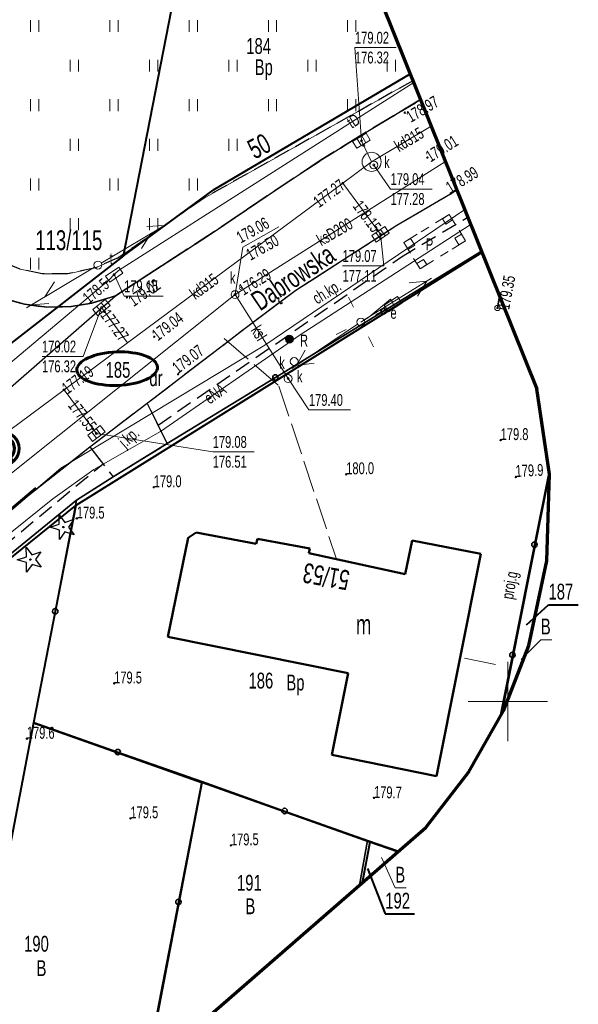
# Model space of a CAD drawing. Header units: metres. Extents: x 7429064 to 7431133, y 5709479 to 5714472.
# Tile 128 of 140: x 7429869 to 7429904, y 5710131 to 5710193. Entities that reach past the tile are written whole.
import ezdxf
from ezdxf.enums import TextEntityAlignment as Align

# ---------------------------------------------------------------- set-up
doc = ezdxf.new("R2010")
doc.units = ezdxf.units.M
for name, pattern in [('1', [0]), ('2_1', [0]), ('2_KTCR02', [1.5, 1, -0.5]), ('2_KTJZ01', [2, 1.5, -0.5]), ('2_KTKR01', [0]), ('2_PTTU', [1.5, 1, -0.5]), ('3_1', [0]), ('3_14', [1, -1]), ('3_EGBU_A', [0]), ('3_KTCR02', [1.5, 1, -0.5]), ('3_KTJZ01', [2, 1.5, -0.5]), ('3_KTKR01', [0]), ('3_PTTU', [1.5, 1, -0.5]), ('4_SUBP02_05', [0]), ('4_SUPE_01', [0]), ('4_SUPG_P_01', [2.5, 2, -0.5]), ('4_SUPK_01', [0]), ('4_SUPK_P_01', [2.5, 2, -0.5]), ('4_SUPT_01', [0]), ('4_SUPW_01', [0]), ('7_1', [0]), ('7_SUBP02_05', [0]), ('7_SUPB_P_01', [2.5, 2, -0.5]), ('7_SUPE_01', [0]), ('7_SUPG_P_01', [2.5, 2, -0.5]), ('7_SUPK_01', [0]), ('7_SUPK_P_01', [2.5, 2, -0.5]), ('7_SUPT_01', [0]), ('7_SUPW_01', [0]), ('ACAD_ISO03W100', [30, 12, -18])]:
    doc.linetypes.add(name, pattern=pattern)
for name, color, linetype in [('_1_Mapa', 7, 'Continuous'), ('_1_X-REFY', 7, 'Continuous'), ('C-DROGI-SYTUACJA-ETYKIETY', 7, 'Continuous')]:
    doc.layers.add(name, color=color, linetype=linetype)
doc.layers.add('_Brudnopis', color=22, linetype='Continuous', lineweight=50, plot=False)
for name, color, linetype, lineweight in [('BUIB_E_T_3', 252, 'Continuous', 15), ('BUIB_E_T_5', 252, 'Continuous', 15), ('BUIB_L_9', 252, 'Continuous', 18), ('BUIB_T_1', 252, 'Continuous', 18), ('DZIAŁKI_ZRID', 5, 'ACAD_ISO03W100', 60), ('EADTD_T_0', 252, 'Continuous', 25), ('EGBB_E_T_0', 252, 'Continuous', 20), ('EGBB_L_0', 252, '3_EGBU_A', 50), ('KRZYZE_L_0', 252, '1', 18), ('KTCR_E_T_1', 252, 'Continuous', 15), ('KTCR_L_1', 252, '2_KTCR02', 30), ('KTJZ_E_T_0', 252, 'Continuous', 15), ('KTJZ_L_0', 252, '2_KTJZ01', 30), ('KTKR_L_0', 252, '2_KTKR01', 30), ('KTOK_L_1', 252, '2_1', 18), ('KTOK_L_4', 252, 'Continuous', 35), ('KTUL_E_T_0', 252, 'Continuous', 25), ('OBOP_T_0', 82, 'Continuous', 30), ('PTTU_L_2', 252, '2_PTTU', 18), ('RTPW_T_0', 252, 'Continuous', 15), ('RTPW_T_1', 252, 'Continuous', 15), ('SUBK_L_0', 252, '4_SUBP02_05', 18), ('SUPE_E_T_3', 252, 'Continuous', 15), ('SUPE_L_3', 252, '4_SUPE_01', 18), ('SUPK_E_T_0', 252, 'Continuous', 15), ('SUPK_E_T_4', 252, 'Continuous', 15), ('SUPK_L_0', 252, '4_SUPK_01', 18), ('SUPK_L_4', 252, '4_SUPK_01', 18), ('SUPP_E_T_3', 252, 'Continuous', 15), ('SUPP_L_3', 252, '4_SUPG_P_01', 18), ('SUPP_L_4', 252, '4_SUPK_P_01', 18), ('SUPT_E_T_0', 252, 'Continuous', 15), ('SUPT_L_0', 252, '4_SUPT_01', 18), ('SUPW_L_0', 252, '4_SUPW_01', 18), ('SUSM_T_0', 252, 'Continuous', 18), ('SUSM_T_3', 252, 'Continuous', 18), ('SUTK_T_0', 252, 'Continuous', 18), ('SUTT_T_0', 252, 'Continuous', 18), ('SUUE_E_T_2', 252, 'Continuous', 15), ('SUUE_T_3', 252, 'Continuous', 18), ('SUUK_E_T_3', 252, 'Continuous', 15), ('SUUK_E_T_9', 252, 'Continuous', 15), ('SUUK_T_0', 252, 'Continuous', 18), ('SUUK_T_2', 252, 'Continuous', 18), ('SUUK_T_4', 252, 'Continuous', 18), ('SUUT_E_T_9', 252, 'Continuous', 15), ('SUUT_T_1', 252, 'Continuous', 18), ('zakres', 252, 'Continuous', 70)]:
    doc.layers.add(name, color=color, linetype=linetype, lineweight=lineweight)
for name, color, linetype, lineweight, true_color in [('DZIALKA_L_0', 7, '1', 40, 0x008000), ('DZIALKA_T_0', 7, 'Continuous', 40, 0x008000), ('UZYTKI_T_0', 7, 'Continuous', 18, 0x008000)]:
    doc.layers.add(name, color=color, linetype=linetype, lineweight=lineweight, true_color=true_color)

# ---------------------------------------------------------------- blocks, each defined once
blk = doc.blocks.new('3_BUIB07_01')
at = {"linetype": 'Continuous'}
for radius in [0.25, 0.225, 0.2, 0.2, 0.175, 0.175, 0.15, 0.15, 0.125, 0.125, 0.1, 0.1, 0.075, 0.075, 0.05, 0.05, 0.025, 0.025, 0.00715, 0.00715]:
    blk.add_circle((0, 0), radius, dxfattribs=at)
blk = doc.blocks.new('3_OBOP01_01')
at = {"linetype": 'Continuous'}
for p, q in [((-0.3012, 0.09375), (-0.4937, 0.6621)), ((-0.4937, 0.6621), (-0.0039, 0.31545)), ((-0.0039, 0.31545), (0.4771, 0.67415)), ((0.4771, 0.67415), (0.2988, 0.1012)), ((-0.78225, -0.26495), (-0.3012, 0.09375)), ((0.2988, 0.1012), (0.7886, -0.24545)), ((-0.18225, -0.2575), (-0.78225, -0.26495)), ((0.01025, -0.82585), (-0.18225, -0.2575)), ((0.1886, -0.2529), (0.01025, -0.82585)), ((0.7886, -0.24545), (0.1886, -0.2529))]:
    blk.add_line(p, q, dxfattribs=at)
blk.add_circle((0, 0), 0.045, dxfattribs=at)
blk = doc.blocks.new('3_PTTU04')
at = {"linetype": 'Continuous'}
for p, q in [((-0.2625, -0.375), (-0.2625, 0.375)), ((0.2625, -0.375), (0.2625, 0.375))]:
    blk.add_line(p, q, dxfattribs=at)
blk = doc.blocks.new('3_RTPW02')
at = {"linetype": 'Continuous'}
blk.add_circle((0, 0), 0.045, dxfattribs=at)
blk = doc.blocks.new('3_RTPW01')
at = {"linetype": 'Continuous'}
blk.add_circle((0, 0), 0.045, dxfattribs=at)
blk = doc.blocks.new('7_SUSM04_01')
at = {"linetype": 'Continuous'}
blk.add_circle((0, 0), 0.25, dxfattribs=at)
blk = doc.blocks.new('7_SUSM01_01')
at = {"linetype": 'Continuous'}
for p, q in [((-0.742, 0.742), (-1.237, 1.237)), ((0.742, 0.742), (1.237, 1.237)), ((-0.742, -0.742), (-1.237, -1.237)), ((0.742, -0.742), (1.237, -1.237))]:
    blk.add_line(p, q, dxfattribs=at)
blk = doc.blocks.new('7_SUPS01_05')
at = {"linetype": 'Continuous'}
blk.add_circle((0, 0), 0.0625, dxfattribs=at)
blk = doc.blocks.new('7_SUPS01_07')
at = {"linetype": 'Continuous'}
blk.add_circle((0, 0), 0.0625, dxfattribs=at)
blk = doc.blocks.new('7_SUUS18_01')
at = {"linetype": 'Continuous'}
for p, q in [((0.5, 0.25), (-0.5, 0.25)), ((-0.5, 0.25), (-0.5, -0.25)), ((0.5, -0.25), (0.5, 0.25)), ((-0.5, -0.25), (0.5, -0.25))]:
    blk.add_line(p, q, dxfattribs=at)
blk = doc.blocks.new('7_SUUS15_05')
at = {"linetype": 'Continuous'}
blk.add_circle((0, 0), 0.25, dxfattribs=at)
blk = doc.blocks.new('7_SUUS22_01')
at = {"linetype": 'Continuous'}
blk.add_circle((0, 0), 0.25, dxfattribs=at)
blk = doc.blocks.new('7_SUUS05')
at = {"linetype": 'Continuous'}
for p, q in [((-0.5, -0.25), (-0.5, 0.25)), ((-0.5, 0.25), (0.5, 0.25)), ((-0.175, 0.25), (-0.175, -0.25)), ((0.175, 0.25), (0.175, -0.25)), ((0.5, 0.25), (0.5, -0.25)), ((0.5, -0.25), (-0.5, -0.25))]:
    blk.add_line(p, q, dxfattribs=at)
blk = doc.blocks.new('7_SUUS15_07B')
at = {"linetype": 'Continuous'}
for p, q in [((0.5, 0.233), (-0.5, 0.233)), ((-0.5, 0.233), (-0.5, -0.233)), ((0.5, -0.233), (0.5, 0.233)), ((-0.5, -0.233), (0.5, -0.233))]:
    blk.add_line(p, q, dxfattribs=at)
blk = doc.blocks.new('X-ref_MDCP_Szara')
at = {"layer": 'BUIB_L_9', "linetype": '3_1'}
for p, q in [((7429895.44, 5710180.194), (7429896.29, 5710180.72)), ((7429895.867, 5710180.453), (7429896.29, 5710180.72)), ((7429896.29, 5710180.72), (7429896.706, 5710180.06)), ((7429896.29, 5710180.72), (7429896.498, 5710180.39)), ((7429894.525, 5710179.628), (7429895.015, 5710179.931)), ((7429896.075, 5710180.123), (7429895.867, 5710180.453)), ((7429896.498, 5710180.39), (7429896.075, 5710180.123)), ((7429893.43, 5710178.95), (7429894.28, 5710179.476)), ((7429896.642, 5710179.233), (7429897.068, 5710179.496)), ((7429896.914, 5710179.73), (7429897.33, 5710179.07)), ((7429897.068, 5710179.496), (7429897.33, 5710179.07)), ((7429893.43, 5710178.95), (7429893.855, 5710179.213)), ((7429893.693, 5710178.525), (7429893.43, 5710178.95)), ((7429893.842, 5710178.29), (7429893.43, 5710178.95)), ((7429894.118, 5710178.788), (7429893.693, 5710178.525)), ((7429893.855, 5710179.213), (7429894.118, 5710178.788)), ((7429897.33, 5710179.07), (7429896.479, 5710178.545)), ((7429896.904, 5710178.808), (7429896.642, 5710179.233)), ((7429897.33, 5710179.07), (7429896.904, 5710178.808)), ((7429896.231, 5710178.393), (7429895.737, 5710178.087)), ((7429894.46, 5710177.3), (7429894.048, 5710177.96)), ((7429894.254, 5710177.63), (7429894.678, 5710177.895)), ((7429894.46, 5710177.3), (7429894.254, 5710177.63)), ((7429895.311, 5710177.825), (7429894.46, 5710177.3)), ((7429894.884, 5710177.565), (7429894.46, 5710177.3)), ((7429894.678, 5710177.895), (7429894.884, 5710177.565))]:
    blk.add_line(p, q, dxfattribs=at)
at = {"layer": 'DZIALKA_L_0', "linetype": '1'}
for p, q in [((7429875.74, 5710178.12), (7429879.7, 5710198.37)), ((7429893.854, 5710189.61), (7429881.41, 5710182.26)), ((7429875.74, 5710178.12), (7429881.41, 5710182.26)), ((7429875.74, 5710178.12), (7429856.42, 5710163.13)), ((7429898.391, 5710178.346), (7429872.74, 5710162.37)), ((7429899.623, 5710149.249), (7429902.616, 5710164.38)), ((7429838.22, 5710134.56), (7429872.74, 5710162.37)), ((7429872.74, 5710162.37), (7429870.06, 5710148.64)), ((7429870.06, 5710148.64), (7429865.3, 5710123.76)), ((7429870.06, 5710148.64), (7429880.69, 5710144.89)), ((7429880.69, 5710144.89), (7429877.202, 5710126.732)), ((7429891.29, 5710141.13), (7429880.69, 5710144.89)), ((7429891.29, 5710141.13), (7429890.798, 5710138.56)), ((7429893.044, 5710140.514), (7429891.29, 5710141.13))]:
    blk.add_line(p, q, dxfattribs=at)
at = {"layer": 'DZIALKA_T_0', "linetype": 'Continuous'}
for p, q in [((7429901.174, 5710154.842), (7429902.559, 5710156.098)), ((7429902.559, 5710156.098), (7429904.441, 5710156.098)), ((7429891.138, 5710139.452), (7429892.26, 5710136.595)), ((7429892.26, 5710136.595), (7429894.106, 5710136.595))]:
    blk.add_line(p, q, dxfattribs=at)
at = {"layer": 'EGBB_L_0', "linetype": '3_EGBU_A'}
for p, q in [((7429880.32, 5710160.65), (7429879.82, 5710160.32)), ((7429884.12, 5710159.94), (7429880.32, 5710160.65)), ((7429879.82, 5710160.32), (7429878.54, 5710154.08)), ((7429884.19, 5710160.26), (7429884.12, 5710159.94)), ((7429887.49, 5710159.65), (7429884.19, 5710160.26)), ((7429887.494, 5710159.653), (7429884.19, 5710160.26)), ((7429893.95, 5710160.16), (7429893.52, 5710158.04)), ((7429898.29, 5710159.31), (7429893.95, 5710160.16)), ((7429887.494, 5710159.653), (7429887.43, 5710159.36)), ((7429887.49, 5710159.65), (7429887.43, 5710159.36)), ((7429893.52, 5710158.04), (7429887.43, 5710159.36)), ((7429895.5, 5710145.29), (7429898.29, 5710159.31)), ((7429878.54, 5710154.08), (7429889.91, 5710151.79)), ((7429889.91, 5710151.79), (7429888.89, 5710146.62)), ((7429888.89, 5710146.62), (7429895.5, 5710145.29))]:
    blk.add_line(p, q, dxfattribs=at)
at = {"layer": 'KRZYZE_L_0', "linetype": '1'}
for p, q in [((7429900, 5710147.5), (7429900, 5710152.5)), ((7429897.5, 5710150), (7429902.5, 5710150))]:
    blk.add_line(p, q, dxfattribs=at)
at = {"layer": 'KTCR_L_1', "linetype": '3_KTCR02'}
for p, q in [((7429894.006, 5710189.171), (7429880.785, 5710181.74)), ((7429890.731, 5710185.731), (7429894.487, 5710187.976)), ((7429888.163, 5710184.128), (7429890.731, 5710185.731)), ((7429884.815, 5710181.914), (7429888.163, 5710184.128)), ((7429881.477, 5710179.651), (7429884.815, 5710181.914)), ((7429892.99, 5710180.05), (7429896.38, 5710182.04)), ((7429896.38, 5710182.04), (7429896.78, 5710182.274)), ((7429880.785, 5710181.74), (7429875.448, 5710178.004)), ((7429893.29, 5710178.063), (7429897.469, 5710180.559)), ((7429886.61, 5710175.95), (7429892.99, 5710180.05)), ((7429875.231, 5710175.594), (7429881.477, 5710179.651)), ((7429877.925, 5710167.433), (7429893.29, 5710178.063)), ((7429869.219, 5710177.287), (7429867.788, 5710177.866)), ((7429875.448, 5710178.004), (7429873.969, 5710177.362)), ((7429870.609, 5710176.989), (7429869.219, 5710177.287)), ((7429872.239, 5710176.981), (7429870.609, 5710176.989)), ((7429873.969, 5710177.362), (7429872.239, 5710176.981)), ((7429873.741, 5710175.142), (7429875.231, 5710175.594)), ((7429883.51, 5710173.62), (7429886.61, 5710175.95)), ((7429868.351, 5710175.386), (7429869.501, 5710175.058)), ((7429869.501, 5710175.058), (7429870.901, 5710174.869)), ((7429872.441, 5710174.911), (7429873.741, 5710175.142)), ((7429870.901, 5710174.869), (7429872.441, 5710174.911)), ((7429877.238, 5710168.825), (7429883.51, 5710173.62)), ((7429877.925, 5710167.433), (7429877.238, 5710168.825)), ((7429864.71, 5710159.04), (7429873.621, 5710166.061)), ((7429873.621, 5710166.061), (7429874.45, 5710164.99)), ((7429865.81, 5710157.84), (7429874.45, 5710164.99))]:
    blk.add_line(p, q, dxfattribs=at)
at = {"layer": 'KTJZ_L_0', "linetype": '3_KTJZ01'}
for p, q in [((7429894.487, 5710187.976), (7429890.731, 5710185.731)), ((7429890.731, 5710185.731), (7429888.163, 5710184.128)), ((7429888.163, 5710184.128), (7429884.815, 5710181.914)), ((7429884.815, 5710181.914), (7429881.477, 5710179.651)), ((7429892.99, 5710180.05), (7429896.38, 5710182.04)), ((7429896.38, 5710182.04), (7429896.78, 5710182.274)), ((7429886.61, 5710175.95), (7429892.99, 5710180.05)), ((7429881.477, 5710179.651), (7429875.231, 5710175.594)), ((7429875.231, 5710175.594), (7429873.741, 5710175.142)), ((7429883.51, 5710173.62), (7429886.61, 5710175.95)), ((7429899.34, 5710174.83), (7429899.479, 5710175.561)), ((7429869.501, 5710175.058), (7429868.351, 5710175.386)), ((7429870.901, 5710174.869), (7429869.501, 5710175.058)), ((7429873.741, 5710175.142), (7429872.441, 5710174.911)), ((7429872.441, 5710174.911), (7429870.901, 5710174.869)), ((7429899.81, 5710174.737), (7429899.34, 5710174.83)), ((7429877.238, 5710168.825), (7429883.51, 5710173.62)), ((7429873.621, 5710166.061), (7429877.238, 5710168.825)), ((7429878.501, 5710166.266), (7429877.238, 5710168.825)), ((7429875.083, 5710164.172), (7429878.501, 5710166.266)), ((7429864.71, 5710159.04), (7429873.621, 5710166.061)), ((7429873.621, 5710166.061), (7429875.083, 5710164.172))]:
    blk.add_line(p, q, dxfattribs=at)
at = {"layer": 'KTJZ_L_0', "linetype": '3_14'}
blk.add_line((7429866.019, 5710167.553), (7429875.231, 5710175.594), dxfattribs=at)
at = {"layer": 'KTKR_L_0', "linetype": '3_KTKR01'}
for p, q in [((7429890.731, 5710185.731), (7429894.487, 5710187.976)), ((7429888.163, 5710184.128), (7429890.731, 5710185.731)), ((7429884.815, 5710181.914), (7429888.163, 5710184.128)), ((7429881.477, 5710179.651), (7429884.815, 5710181.914)), ((7429892.99, 5710180.05), (7429896.38, 5710182.04)), ((7429896.38, 5710182.04), (7429896.78, 5710182.274)), ((7429886.61, 5710175.95), (7429892.99, 5710180.05)), ((7429875.231, 5710175.594), (7429881.477, 5710179.651)), ((7429873.741, 5710175.142), (7429875.231, 5710175.594)), ((7429883.51, 5710173.62), (7429886.61, 5710175.95)), ((7429868.351, 5710175.386), (7429869.501, 5710175.058)), ((7429869.501, 5710175.058), (7429870.901, 5710174.869)), ((7429872.441, 5710174.911), (7429873.741, 5710175.142)), ((7429870.901, 5710174.869), (7429872.441, 5710174.911)), ((7429877.238, 5710168.825), (7429883.51, 5710173.62)), ((7429873.621, 5710166.061), (7429877.238, 5710168.825)), ((7429864.71, 5710159.04), (7429873.621, 5710166.061))]:
    blk.add_line(p, q, dxfattribs=at)
at = {"layer": 'KTOK_L_1'}
blk.add_line((7429899.81, 5710174.737), (7429899.34, 5710174.83), dxfattribs=at)
blk.add_circle((7429899.34, 5710174.83), 0.17, dxfattribs=at)
at = {"layer": 'KTOK_L_4'}
for p, q in [((7429892.154, 5710174.622), (7429898.335, 5710178.405)), ((7429899.478, 5710175.563), (7429899.34, 5710174.83)), ((7429885.327, 5710170.444), (7429892.154, 5710174.622)), ((7429878.501, 5710166.266), (7429885.327, 5710170.444)), ((7429875.083, 5710164.172), (7429878.501, 5710166.266)), ((7429901.674, 5710159.894), (7429902.596, 5710164.515)), ((7429872.78, 5710162.7), (7429875.083, 5710164.172)), ((7429872.78, 5710162.7), (7429867.198, 5710158.156)), ((7429871.435, 5710155.685), (7429872.78, 5710162.7)), ((7429900.286, 5710152.936), (7429901.674, 5710159.894)), ((7429870.09, 5710148.67), (7429871.435, 5710155.685)), ((7429899.511, 5710149.052), (7429900.286, 5710152.936)), ((7429868.745, 5710141.695), (7429870.09, 5710148.67)), ((7429870.09, 5710148.67), (7429875.385, 5710146.805)), ((7429875.385, 5710146.805), (7429880.68, 5710144.94)), ((7429880.68, 5710144.94), (7429879.21, 5710137.345)), ((7429880.68, 5710144.94), (7429885.91, 5710143.085)), ((7429885.91, 5710143.085), (7429891.14, 5710141.23)), ((7429891.14, 5710141.23), (7429890.628, 5710138.412)), ((7429891.14, 5710141.23), (7429893.09, 5710140.554)), ((7429879.21, 5710137.345), (7429877.74, 5710129.75))]:
    blk.add_line(p, q, dxfattribs=at)
for centre in [(7429892.154, 5710174.622), (7429885.327, 5710170.444), (7429901.674, 5710159.894), (7429871.435, 5710155.685), (7429900.286, 5710152.936), (7429875.385, 5710146.805), (7429885.91, 5710143.085), (7429879.21, 5710137.345)]:
    blk.add_circle(centre, 0.17, dxfattribs=at)
at = {"layer": 'PTTU_L_2', "linetype": '3_PTTU'}
for p, q in [((7429880.785, 5710181.74), (7429894.006, 5710189.171)), ((7429875.448, 5710178.004), (7429880.785, 5710181.74)), ((7429867.788, 5710177.866), (7429869.219, 5710177.287)), ((7429873.969, 5710177.362), (7429875.448, 5710178.004)), ((7429869.219, 5710177.287), (7429870.609, 5710176.989)), ((7429870.609, 5710176.989), (7429872.239, 5710176.981)), ((7429872.239, 5710176.981), (7429873.969, 5710177.362))]:
    blk.add_line(p, q, dxfattribs=at)
at = {"layer": 'SUBK_L_0', "linetype": '7_SUBP02_05'}
blk.add_circle((7429891.4, 5710184.05), 0.6, dxfattribs=at)
at = {"layer": 'SUPE_L_3', "linetype": '7_SUPE_01'}
for p, q in [((7429886.894, 5710173.126), (7429897.608, 5710180.067)), ((7429897.608, 5710180.067), (7429897.655, 5710180.097)), ((7429895.183, 5710176.705), (7429890.933, 5710174.072)), ((7429894.886, 5710176.52), (7429893.772, 5710176.419)), ((7429894.886, 5710176.52), (7429894.299, 5710175.569)), ((7429891.22, 5710174.25), (7429892.6, 5710175.38)), ((7429892.6, 5710175.38), (7429892.69, 5710175.23)), ((7429892.69, 5710175.23), (7429892.75, 5710175.07)), ((7429886.37, 5710171), (7429890.513, 5710173.8)), ((7429890.72, 5710173.94), (7429891.22, 5710174.25)), ((7429878.08, 5710167.036), (7429886.894, 5710173.126)), ((7429886.66, 5710171.196), (7429887.209, 5710172.171)), ((7429886.66, 5710171.196), (7429887.769, 5710171.342)), ((7429873.872, 5710164.631), (7429878.08, 5710167.036)), ((7429871.274, 5710162.778), (7429873.872, 5710164.631)), ((7429865.029, 5710157.751), (7429871.274, 5710162.778))]:
    blk.add_line(p, q, dxfattribs=at)
at = {"layer": 'SUPK_L_0', "linetype": '7_SUPK_01'}
for p, q in [((7429891.4, 5710184.05), (7429895.157, 5710186.31)), ((7429891.4, 5710184.05), (7429890.76, 5710185.38)), ((7429889.58, 5710182.7), (7429891.4, 5710184.05)), ((7429876, 5710172.63), (7429889.58, 5710182.7)), ((7429891.96, 5710179.48), (7429889.58, 5710182.7)), ((7429874.36, 5710174.85), (7429876, 5710172.63)), ((7429871.99, 5710169.66), (7429876, 5710172.63)), ((7429865.13, 5710164.57), (7429871.99, 5710169.66)), ((7429874.03, 5710166.91), (7429871.99, 5710169.66))]:
    blk.add_line(p, q, dxfattribs=at)
at = {"layer": 'SUPK_L_0', "linetype": '7_1'}
for p, q in [((7429891.4, 5710184.05), (7429895.157, 5710186.31)), ((7429891.4, 5710184.05), (7429890.76, 5710185.38)), ((7429889.58, 5710182.7), (7429891.4, 5710184.05)), ((7429876, 5710172.63), (7429889.58, 5710182.7)), ((7429891.96, 5710179.48), (7429889.58, 5710182.7)), ((7429874.36, 5710174.85), (7429876, 5710172.63)), ((7429871.99, 5710169.66), (7429876, 5710172.63)), ((7429865.13, 5710164.57), (7429871.99, 5710169.66)), ((7429874.03, 5710166.91), (7429871.99, 5710169.66))]:
    blk.add_line(p, q, dxfattribs=at)
at = {"layer": 'SUPK_L_4', "linetype": '7_SUPK_01'}
for p, q in [((7429882.78, 5710175.67), (7429896.061, 5710184.062)), ((7429846.35, 5710146.57), (7429882.78, 5710175.67)), ((7429882.78, 5710175.67), (7429886.13, 5710170.37))]:
    blk.add_line(p, q, dxfattribs=at)
at = {"layer": 'SUPK_L_4', "linetype": '7_1'}
for p, q in [((7429882.78, 5710175.67), (7429896.061, 5710184.062)), ((7429846.35, 5710146.57), (7429882.78, 5710175.67)), ((7429882.78, 5710175.67), (7429886.13, 5710170.37))]:
    blk.add_line(p, q, dxfattribs=at)
at = {"layer": 'SUPP_L_3', "linetype": '7_SUPG_P_01'}
blk.add_line((7429899.22, 5710152.34), (7429896.991, 5710152.781), dxfattribs=at)
at = {"layer": 'SUPP_L_3', "linetype": '7_SUPB_P_01'}
blk.add_line((7429899.22, 5710152.34), (7429896.991, 5710152.781), dxfattribs=at)
at = {"layer": 'SUPP_L_4', "linetype": '7_SUPK_P_01'}
for p, q in [((7429882.1, 5710172.9), (7429885.55, 5710169.9)), ((7429885.55, 5710169.9), (7429889.173, 5710158.982))]:
    blk.add_line(p, q, dxfattribs=at)
at = {"layer": 'SUPP_L_4', "linetype": '7_SUPB_P_01'}
for p, q in [((7429882.1, 5710172.9), (7429885.55, 5710169.9)), ((7429885.55, 5710169.9), (7429889.173, 5710158.982))]:
    blk.add_line(p, q, dxfattribs=at)
at = {"layer": 'SUPT_L_0', "linetype": '7_SUPT_01'}
for p, q in [((7429875.43, 5710177.19), (7429894.053, 5710189.055)), ((7429874.343, 5710177.661), (7429878.637, 5710180.222)), ((7429877.222, 5710179.96), (7429878.337, 5710180.043)), ((7429876.875, 5710178.589), (7429877.478, 5710179.531)), ((7429869.618, 5710174.847), (7429873.914, 5710177.405)), ((7429874.83, 5710176.61), (7429875.16, 5710176.93)), ((7429875.16, 5710176.93), (7429875.43, 5710177.19)), ((7429846.61, 5710152.83), (7429874.83, 5710176.61)), ((7429870.778, 5710175.538), (7429871.381, 5710176.479)), ((7429869.918, 5710175.026), (7429871.033, 5710175.108))]:
    blk.add_line(p, q, dxfattribs=at)
at = {"layer": 'SUPW_L_0', "linetype": '7_SUPW_01'}
for p, q in [((7429884.67, 5710172.49), (7429897.279, 5710181.032)), ((7429871.79, 5710164.72), (7429884.67, 5710172.49)), ((7429860.36, 5710155.04), (7429871.79, 5710164.72))]:
    blk.add_line(p, q, dxfattribs=at)
at = {"layer": 'SUPW_L_0', "linetype": '7_1'}
for p, q in [((7429897.279, 5710181.032), (7429884.67, 5710172.49)), ((7429884.67, 5710172.49), (7429871.79, 5710164.72)), ((7429871.79, 5710164.72), (7429860.36, 5710155.04))]:
    blk.add_line(p, q, dxfattribs=at)
at = {"layer": 'SUTK_T_0', "linetype": 'Continuous'}
for p, q in [((7429890.76, 5710185.38), (7429890.349, 5710191.257)), ((7429890.349, 5710191.257), (7429892.955, 5710191.257)), ((7429891.54, 5710183.85), (7429892.592, 5710182.333)), ((7429892.592, 5710182.333), (7429895.225, 5710182.333)), ((7429883.264, 5710178.671), (7429885.538, 5710179.945)), ((7429891.96, 5710179.48), (7429892.174, 5710177.482)), ((7429882.78, 5710175.67), (7429883.264, 5710178.671)), ((7429889.568, 5710177.482), (7429892.174, 5710177.482)), ((7429874.36, 5710174.85), (7429873.208, 5710171.771)), ((7429870.602, 5710171.771), (7429873.208, 5710171.771)), ((7429886.13, 5710170.37), (7429887.442, 5710168.398)), ((7429887.442, 5710168.398), (7429890.075, 5710168.398)), ((7429874.03, 5710166.91), (7429881.374, 5710165.749)), ((7429881.374, 5710165.749), (7429883.979, 5710165.749))]:
    blk.add_line(p, q, dxfattribs=at)
at = {"layer": 'SUTT_T_0', "linetype": 'Continuous'}
for p, q in [((7429875.16, 5710176.93), (7429875.78, 5710175.57)), ((7429875.78, 5710175.57), (7429878.25, 5710175.57))]:
    blk.add_line(p, q, dxfattribs=at)
at = {"layer": 'UZYTKI_T_0', "linetype": 'Continuous'}
for p, q in [((7429900.834, 5710152.656), (7429902.075, 5710153.894)), ((7429902.075, 5710153.894), (7429902.762, 5710153.894)), ((7429892.03, 5710140.143), (7429892.893, 5710138.234)), ((7429892.893, 5710138.234), (7429893.581, 5710138.234))]:
    blk.add_line(p, q, dxfattribs=at)
at = {"layer": 'zakres', "linetype": 'Continuous', "lineweight": 70, "flags": 128}
for points in [[(7429879.97, 5710224.078), (7429901.822, 5710169.735)], [(7429894.812, 5710142.052), (7429897.529, 5710145.552), (7429899.713, 5710149.408), (7429901.318, 5710153.538), (7429902.453, 5710158.878), (7429902.623, 5710164.334), (7429901.822, 5710169.735)], [(7429664.145, 5709938.943), (7429852.365, 5710105.124), (7429894.812, 5710142.052)]]:
    blk.add_lwpolyline(points, dxfattribs=at)
at = {"layer": 'BUIB_T_1'}
blk.add_blockref('3_BUIB07_01', (7429886.21, 5710172.86), dxfattribs=at)
at = {"layer": 'OBOP_T_0', "rotation": 269.9999974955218}
for p in [(7429871.95, 5710161), (7429869.87, 5710158.95)]:
    blk.add_blockref('3_OBOP01_01', p, dxfattribs=at)
at = {"layer": 'PTTU_L_2'}
for p in [(7429870.145, 5710192.621), (7429875.145, 5710192.621), (7429880.145, 5710192.621), (7429885.145, 5710192.621), (7429890.145, 5710192.621), (7429872.645, 5710190.121), (7429877.645, 5710190.121), (7429882.645, 5710190.121), (7429887.645, 5710190.121), (7429892.645, 5710190.121), (7429870.145, 5710187.621), (7429875.145, 5710187.621), (7429880.145, 5710187.621), (7429885.145, 5710187.621), (7429890.145, 5710187.621), (7429872.645, 5710185.121), (7429877.645, 5710185.121), (7429882.645, 5710185.121), (7429870.145, 5710182.621), (7429875.145, 5710182.621), (7429880.145, 5710182.621), (7429872.645, 5710180.121), (7429877.645, 5710180.121), (7429870.145, 5710177.621)]:
    blk.add_blockref('3_PTTU04', p, dxfattribs=at)
at = {"layer": 'RTPW_T_0'}
for p in [(7429899.54, 5710166.49), (7429889.8, 5710164.33), (7429900.5, 5710164.16), (7429877.65, 5710163.52), (7429872.79, 5710161.55), (7429875.15, 5710151.14), (7429869.64, 5710147.65), (7429891.54, 5710143.91), (7429876.18, 5710142.62), (7429882.52, 5710140.91)]:
    blk.add_blockref('3_RTPW01', p, dxfattribs=at)
at = {"layer": 'RTPW_T_1'}
for p in [(7429893.49, 5710187.15), (7429894.92, 5710184.32), (7429896.38, 5710182.04), (7429875.96, 5710175.5), (7429899.34, 5710174.83), (7429877.68, 5710173.01), (7429879.19, 5710170.65)]:
    blk.add_blockref('3_RTPW02', p, dxfattribs=at)
at = {"layer": 'SUSM_T_0', "rotation": 71.8200028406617}
blk.add_blockref('7_SUSM01_01', (7429890.72, 5710173.94), dxfattribs=at)
at = {"layer": 'SUSM_T_3'}
blk.add_blockref('7_SUSM04_01', (7429874.129, 5710177.533), dxfattribs=at)
at = {"layer": 'SUSM_T_3', "rotation": 259.5899968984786}
blk.add_blockref('7_SUSM04_01', (7429890.72, 5710173.94), dxfattribs=at)
at = {"layer": 'SUTK_T_0'}
for p in [(7429890.76, 5710185.38), (7429890.898, 5710185.093), (7429891.54, 5710183.85), (7429889.58, 5710182.7), (7429891.757, 5710179.755), (7429891.96, 5710179.48), (7429882.78, 5710175.67), (7429883.124, 5710176.06), (7429874.36, 5710174.85), (7429874.548, 5710174.596), (7429886.13, 5710170.37), (7429871.99, 5710169.66), (7429873.816, 5710167.198), (7429874.03, 5710166.91)]:
    blk.add_blockref('7_SUPS01_05', p, dxfattribs=at)
at = {"layer": 'SUTT_T_0'}
for p in [(7429875.16, 5710176.93), (7429874.669, 5710176.474)]:
    blk.add_blockref('7_SUPS01_07', p, dxfattribs=at)
at = {"layer": 'SUUE_T_3', "rotation": 32.98808246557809}
blk.add_blockref('7_SUUS18_01', (7429892.75, 5710175.07), dxfattribs=at)
at = {"layer": 'SUUK_T_0'}
for p, rotation in [((7429890.76, 5710185.38), 31.24938951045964), ((7429891.96, 5710179.48), 34.44102762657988), ((7429874.36, 5710174.85), 39.53047478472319), ((7429874.03, 5710166.91), 38.09304781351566)]:
    blk.add_blockref('7_SUUS05', p, dxfattribs=dict(at, rotation=rotation))
at = {"layer": 'SUUK_T_2', "rotation": 269.9999974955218}
for p in [(7429882.78, 5710175.67), (7429886.51, 5710171.45)]:
    blk.add_blockref('7_SUUS15_05', p, dxfattribs=at)
at = {"layer": 'SUUK_T_4'}
for p in [(7429891.54, 5710183.85), (7429886.13, 5710170.37)]:
    blk.add_blockref('7_SUUS22_01', p, dxfattribs=at)
at = {"layer": 'SUUT_T_1', "rotation": 33.90999407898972}
blk.add_blockref('7_SUUS15_07B', (7429875.16, 5710176.93), dxfattribs=at)
at = {"layer": 'BUIB_E_T_3', "width": 0.7}
blk.add_text('R', height=0.75, dxfattribs=at).set_placement((7429886.881, 5710172.397))
at = {"layer": 'BUIB_E_T_5', "width": 0.7}
blk.add_text('P', height=0.75, dxfattribs=at).set_placement((7429895.052, 5710178.84), align=Align.MIDDLE)
at = {"layer": 'DZIALKA_T_0', "width": 0.7}
for s, p in [('184', (7429883.49, 5710191.86)), ('185', (7429874.614, 5710171.425)), ('187', (7429902.559, 5710157.431)), ('186', (7429883.63, 5710151.816)), ('191', (7429882.905, 5710139.056)), ('192', (7429892.26, 5710137.928)), ('190', (7429869.47, 5710135.21))]:
    blk.add_text(s, height=1, dxfattribs=at).set_placement(p, align=Align.TOP_LEFT)
at = {"layer": 'EADTD_T_0', "width": 0.7}
for s, rotation, p in [('50', 27.97947, (7429884.594, 5710184.49)), ('51/53', 169.90894, (7429888.64, 5710158.493))]:
    blk.add_text(s, height=1.25, rotation=rotation, dxfattribs=at).set_placement(p, align=Align.CENTER)
blk.add_text('113/115', height=1.25, dxfattribs=at).set_placement((7429872.293, 5710178.481), align=Align.CENTER)
at = {"layer": 'EGBB_E_T_0', "width": 0.7}
blk.add_text('m', height=1.25, dxfattribs=at).set_placement((7429890.896, 5710154.854), align=Align.MIDDLE)
at = {"layer": 'KTCR_E_T_1', "width": 0.7}
blk.add_text('ch.kp.', height=0.75, rotation=31.58912, dxfattribs=at).set_placement((7429888.616, 5710175.767), align=Align.MIDDLE)
at = {"layer": 'KTJZ_E_T_0', "width": 0.7}
blk.add_text('j.kp.', height=0.75, rotation=41.42367, dxfattribs=at).set_placement((7429876.143, 5710166.602), align=Align.MIDDLE)
at = {"layer": 'KTUL_E_T_0', "width": 0.7}
blk.add_text('Dąbrowska', height=1.25, rotation=33.9266, dxfattribs=at).set_placement((7429886.527, 5710176.626), align=Align.MIDDLE)
at = {"layer": 'RTPW_T_0', "width": 0.7}
for s, rotation, p in [('179.8', 0.15673, (7429899.54, 5710166.49)), ('180.0', 0.45463, (7429889.8, 5710164.33)), ('179.9', 2.78176, (7429900.5, 5710164.16)), ('179.0', 359.92177, (7429877.65, 5710163.52)), ('179.5', 359.46825, (7429872.79, 5710161.55)), ('179.5', 359.78038, (7429875.15, 5710151.14)), ('179.6', 359.76312, (7429869.64, 5710147.65)), ('179.7', 358.73635, (7429891.54, 5710143.91)), ('179.5', 0.38876, (7429876.18, 5710142.62)), ('179.5', 0.48477, (7429882.52, 5710140.91))]:
    blk.add_text(s, height=0.75, rotation=rotation, dxfattribs=at).set_placement(p)
at = {"layer": 'RTPW_T_1', "width": 0.7}
for s, rotation, p in [('178.97', 30.95678, (7429893.49, 5710187.15)), ('179.35', 79.23259, (7429899.34, 5710174.83)), ('179.02', 34.50163, (7429875.96, 5710175.5))]:
    blk.add_text(s, height=0.75, rotation=rotation, dxfattribs=at).set_placement(p, align=Align.TOP_LEFT)
for s, rotation, p in [('179.01', 32.1086, (7429894.92, 5710184.32)), ('179.04', 37.98718, (7429877.68, 5710173.01))]:
    blk.add_text(s, height=0.75, rotation=rotation, dxfattribs=at).set_placement(p, align=Align.MIDDLE_LEFT)
for s, rotation, p in [('178.99', 31.2398, (7429896.38, 5710182.04)), ('179.07', 37.69919, (7429879.19, 5710170.65))]:
    blk.add_text(s, height=0.75, rotation=rotation, dxfattribs=at).set_placement(p)
at = {"layer": 'SUPE_E_T_3', "width": 0.7}
blk.add_text('eNA', height=0.75, rotation=34.64047, dxfattribs=at).set_placement((7429881.527, 5710169.418), align=Align.MIDDLE)
at = {"layer": 'SUPK_E_T_0', "width": 0.7}
for rotation, p in [(31.02757, (7429893.754, 5710185.475)), (36.55811, (7429880.816, 5710176.202))]:
    blk.add_text('kd315', height=0.75, rotation=rotation, dxfattribs=at).set_placement(p, align=Align.MIDDLE)
at = {"layer": 'SUPK_E_T_4', "width": 0.7}
for s, rotation, p in [('ksD200', 30.01356, (7429889.063, 5710179.648)), ('ksI', 302.29597, (7429884.311, 5710173.248))]:
    blk.add_text(s, height=0.75, rotation=rotation, dxfattribs=at).set_placement(p, align=Align.MIDDLE)
at = {"layer": 'SUPP_E_T_3', "width": 0.7}
blk.add_text('proj.g', height=0.75, rotation=80.06533, dxfattribs=at).set_placement((7429900.194, 5710157.317), align=Align.MIDDLE)
at = {"layer": 'SUPT_E_T_0', "width": 0.7}
blk.add_text('tD', height=0.75, rotation=32.50254, dxfattribs=at).set_placement((7429890.248, 5710186.631), align=Align.MIDDLE)
at = {"layer": 'SUTK_T_0', "width": 0.7}
for s, p in [('179.02', (7429890.349, 5710192.257)), ('176.32', (7429890.349, 5710191.007)), ('179.04', (7429892.592, 5710183.333)), ('177.28', (7429892.592, 5710182.083)), ('179.07', (7429889.568, 5710178.482)), ('177.11', (7429889.568, 5710177.232)), ('179.02', (7429870.602, 5710172.771)), ('176.32', (7429870.602, 5710171.521)), ('179.08', (7429881.374, 5710166.749)), ('176.51', (7429881.374, 5710165.499))]:
    blk.add_text(s, height=0.75, dxfattribs=at).set_placement(p, align=Align.TOP_LEFT)
for s, rotation, p in [('177.27', 36.56647, (7429889.58, 5710182.7)), ('178.15', 306.80758, (7429891.757, 5710179.755)), ('177.55', 307.88989, (7429873.816, 5710167.198))]:
    blk.add_text(s, height=0.75, rotation=rotation, dxfattribs=at).set_placement(p, align=Align.MIDDLE_RIGHT)
for s, p in [('179.06', (7429882.776, 5710179.544)), ('176.50', (7429883.387, 5710178.453))]:
    blk.add_text(s, height=0.75, rotation=29.25795, dxfattribs=at).set_placement(p, align=Align.TOP_LEFT)
for s, rotation, p in [('176.29', 32.03, (7429883.118, 5710175.907)), ('177.27', 306.45472, (7429874.548, 5710174.596)), ('177.19', 36.52544, (7429871.99, 5710169.66))]:
    blk.add_text(s, height=0.75, rotation=rotation, dxfattribs=at).set_placement(p, align=Align.MIDDLE_LEFT)
blk.add_text('179.40', height=0.75, dxfattribs=at).set_placement((7429887.442, 5710168.648))
at = {"layer": 'SUTT_T_0', "width": 0.7}
blk.add_text('178.5', height=0.75, rotation=40.12003, dxfattribs=at).set_placement((7429874.669, 5710176.474), align=Align.MIDDLE_RIGHT)
blk.add_text('179.15', height=0.75, dxfattribs=at).set_placement((7429875.78, 5710176.57), align=Align.TOP_LEFT)
at = {"layer": 'SUUE_E_T_2', "width": 0.7}
blk.add_text('e', height=0.75, dxfattribs=at).set_placement((7429892.587, 5710174.143))
at = {"layer": 'SUUK_E_T_3', "width": 0.7}
for p in [(7429892.189, 5710183.653), (7429886.69, 5710170.13)]:
    blk.add_text('k', height=0.75, dxfattribs=at).set_placement(p)
at = {"layer": 'SUUK_E_T_9', "width": 0.7}
blk.add_text('k', height=0.75, dxfattribs=at).set_placement((7429882.46, 5710177.11), align=Align.TOP_LEFT)
blk.add_text('k', height=0.75, rotation=359.55, dxfattribs=at).set_placement((7429885.57, 5710171.74), align=Align.TOP_LEFT)
at = {"layer": 'SUUT_E_T_9', "width": 0.7}
blk.add_text('t', height=0.75, dxfattribs=at).set_placement((7429874.87, 5710178.32), align=Align.TOP_LEFT)
at = {"layer": 'UZYTKI_T_0', "width": 0.7}
for s, p in [('Bp', (7429884.019, 5710190.522)), ('dr', (7429877.374, 5710170.896)), ('B', (7429902.075, 5710155.227)), ('Bp', (7429886.018, 5710151.693)), ('B', (7429892.893, 5710139.568)), ('B', (7429883.437, 5710137.575)), ('B', (7429870.255, 5710133.672))]:
    blk.add_text(s, height=1, dxfattribs=at).set_placement(p, align=Align.TOP_LEFT)
blk = doc.blocks.new('kilometraz2')
at = {"linetype": 'ByBlock', "lineweight": -2}
for points in [[(0, 0.5), (0, 0.7, 0.414214), (-0.7, 0, 0.414214), (0, -0.7), (0, -0.5, -0.414214), (-0.5, 0, -0.414214)], [(0, -0.5, 0.414214), (0.5, 0, 0.414214), (0, 0.5)]]:
    blk.add_hatch(color=0, dxfattribs=at).paths.add_polyline_path(points)
at = {"color": 0, "linetype": 'ByBlock', "lineweight": -2}
for p, q in [((0, 0.5), (0, 0.7)), ((0, 0.5), (0, -0.5)), ((0, -0.5), (0, -0.7))]:
    blk.add_line(p, q, dxfattribs=at)
for radius in [0.7, 0.5]:
    blk.add_circle((0, 0), radius, dxfattribs=at)
blk = doc.blocks.new('OŚ_Dąbrowskiego_1')
at = {"layer": 'C-DROGI-SYTUACJA-ETYKIETY', "color": 7, "linetype": 'Continuous', "lineweight": 60, "xscale": 1.500000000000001, "yscale": 1.500000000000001, "zscale": 1.500000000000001, "rotation": 40.23149243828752}
blk.add_blockref('kilometraz2', (7429868.111, 5710165.952), dxfattribs=at)

msp = doc.modelspace()

# ---------------------------------------------------------------- linework, layer by layer
at = {"layer": '_Brudnopis', "flags": 128}
msp.add_lwpolyline([(7429504.409, 5709851.907), (7429716.775, 5710033.663), (7429870.21, 5710163.471)], dxfattribs=at)
at = {"layer": 'DZIAŁKI_ZRID'}
msp.add_ellipse((7429875.344, 5710170.998, -77.987), major_axis=(2.55, 0.092), ratio=0.413943, dxfattribs=at)

# ---------------------------------------------------------------- block references
at = {"layer": '_1_Mapa'}
msp.add_blockref('X-ref_MDCP_Szara', (0, 0), dxfattribs=at)
at = {"layer": '_1_X-REFY'}
msp.add_blockref('OŚ_Dąbrowskiego_1', (0, 0), dxfattribs=at)

doc.saveas('drawing.dxf')
